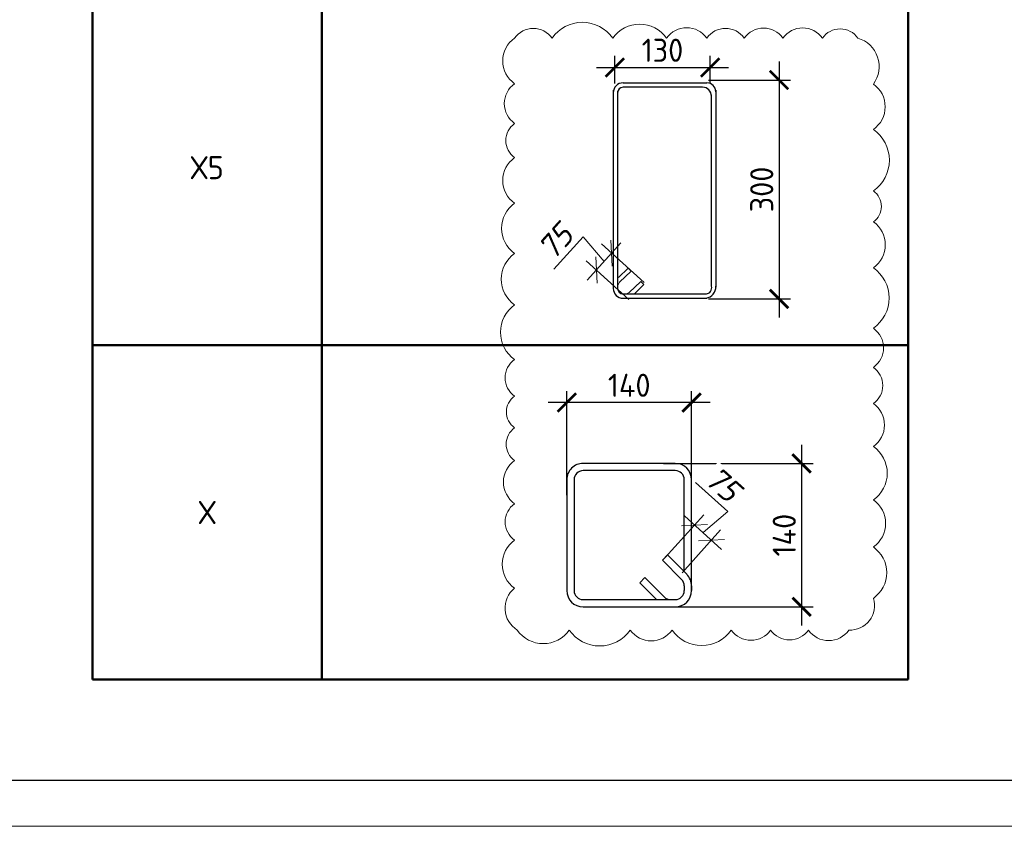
# Model space of a CAD drawing. Header units: millimetres. Extents: x -42044588 to 856694, y -806701 to 941911.
# Tile 205 of 256: x -50508 to -39845, y -300229 to -291497. Entities that reach past the tile are written whole.
import ezdxf

# ---------------------------------------------------------------- set-up
doc = ezdxf.new("R2010")
doc.units = ezdxf.units.MM
doc.linetypes.add('ACAD_ISO02W100', pattern=[15, 12, -3])
for name, color, linetype, lineweight in [('907Сл Осевые', 1, 'Continuous', 0), ('RAZMER', 100, 'Continuous', 15), ('Выноски', 20, 'Continuous', 20), ('РАЗМЕРЫ', 1, 'Continuous', 9), ('Текст', 7, 'Continuous', 25), ('ТОНКИЕ', 7, 'Continuous', 9)]:
    doc.layers.add(name, color=color, linetype=linetype, lineweight=lineweight)
doc.layers.add('пунктир', color=4, linetype='ACAD_ISO02W100')
doc.layers.add('ТОЛСТЫЕ_ОСНОВНЫЕ', color=6, linetype='Continuous')
doc.styles.add('GOST 2.304', font='CS_Gost2304.shx')
doc.styles.add('GOST-2.304_Type-B', font='GOST_Common.ttf')
doc.styles.add('ГОСТ', font='GOST_Common.ttf')
doc.styles.add('ГОСТ 2.304', font='GOST_Common.ttf')
doc.styles.add('Украинский', font='isocpeur.ttf', dxfattribs={"oblique": 12})
doc.dimstyles.new('10', dxfattribs={"dimscale": 0, "dimtxt": 250, "dimasz": 200, "dimexe": 150, "dimexo": 0, "dimgap": 60, "dimtad": 1, "dimdec": 0, "dimlfac": 0.1, "dimrnd": 1, "dimzin": 0, "dimdsep": 46, "dimtxsty": 'ГОСТ 2.304', "dimblk": 'OBLIQUE', "dimcen": 0.09, "dimdle": 150, "dimadec": 0, "dimazin": 0, "dimtfac": 1, "dimtdec": 0, "dimtmove": 1, "dimatfit": 2, "dimfxl": 0, "dimtzin": 0, "dimlwd": 0, "dimlwe": 0, "dimarcsym": 0})
doc.dimstyles.new('СПДС', dxfattribs={"dimscale": 100, "dimtxt": 2.5, "dimasz": 2, "dimexe": 1.25, "dimexo": 0, "dimtad": 1, "dimdec": 0, "dimrnd": 5, "dimtxsty": 'GOST-2.304_Type-B', "dimblk": 'ARCHTICK', "dimcen": 2.5, "dimdle": 2, "dimclrd": 1, "dimclre": 1, "dimclrt": 1, "dimadec": 0, "dimazin": 2, "dimtfac": 0.75, "dimtdec": 0, "dimtmove": 1, "dimatfit": 3, "dimfxl": 0, "dimtolj": 1, "dimarcsym": 0})

# ---------------------------------------------------------------- blocks, each defined once
blk = doc.blocks.new('A$Cd09756da')
at = {"layer": 'Текст', "color": 7, "attachment_point": 1, "style": 'ГОСТ'}
for s, width, heights, insert, char_height in [('\\pi594.35517;{\\fTimes New Roman|b0|i0|c204|p18;\\C256;Строительство жилого комплекса со  встроенными помещениями \\P\\pi1441.86779;общественного-делового, коммерческого назначения и \\P\\pi41.3631;поликлиническим учреждением по адресу: г. Чита, ул. 1-я Коллективная}', 11543.07, [0], (-11741, 4333), 250), ('\\pi389.01406;{\\fTimes New Roman|b0|i0|c204|p18;\\C256;«Жилой дом со встроенными помещениями \\P\\pi641.91601;общественно-делового и коммерческого \\P\\pi302.06381;назначения на первом этаже здания», поз. 3.1\\P}', 7000, [1500], (-12014, 2803), 225)]:
    blk.add_mtext_dynamic_manual_height_columns(s, width=width, gutter_width=12.5, heights=heights, dxfattribs=dict(at, insert=insert, char_height=char_height))
blk = doc.blocks.new('*U6686')
at = {"layer": 'ТОЛСТЫЕ_ОСНОВНЫЕ', "color": 6}
blk.add_lwpolyline([(20, 5), (886, 5), (886, 415), (20, 415)], close=True, dxfattribs=at)
at = {"layer": 'ТОНКИЕ'}
blk.add_lwpolyline([(0, 0), (891, 0), (891, 420), (0, 420)], close=True, dxfattribs=at)
blk = doc.blocks.new('_Oblique')
at = {"layer": 'пунктир', "color": 0, "lineweight": -2}
blk.add_line((-0.5, -0.5), (0.5, 0.5), dxfattribs=at)
blk = doc.blocks.new('*D6422')
at = {"layer": 'DEFPOINTS', "color": 0, "transparency": 16777216}
for p in [(-44262, -294207), (-43746, -294343), (-43910, -294525)]:
    blk.add_point(p, dxfattribs=at)
at = {"layer": 'РАЗМЕРЫ', "color": 0, "lineweight": 0, "transparency": 16777216}
for p, q in [((-44407, -293846), (-44724, -294197)), ((-44180, -294116), (-44407, -293846)), ((-43997, -293914), (-44363, -294318)), ((-43746, -294343), (-44209, -293925)), ((-43910, -294525), (-44373, -294107))]:
    blk.add_line(p, q, dxfattribs=at)
at = {"layer": 'РАЗМЕРЫ', "color": 0, "lineweight": 0, "transparency": 16777216, "xscale": 200, "yscale": 200, "zscale": 200}
for p, rotation in [((-44098, -294025), 47.8990282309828), ((-44262, -294207), 227.8990282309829)]:
    blk.add_blockref('_Oblique', p, dxfattribs=dict(at, rotation=rotation))
at = {"layer": 'РАЗМЕРЫ', "color": 0, "transparency": 16777216, "insert": (-44703, -293898), "char_height": 250, "attachment_point": 5, "rotation": 47.899, "style": 'Украинский', "bg_fill": 3, "box_fill_scale": 1.1, "bg_fill_color": 256, "bg_fill_true_color": 13158600, "bg_fill_transparency": 0}
blk.add_mtext('75', dxfattribs=at)
blk = doc.blocks.new('_ArchTick')
at = {"color": 0, "linetype": 'ByBlock', "const_width": 0.15}
blk.add_lwpolyline([(-0.5, -0.5), (0.5, 0.5)], dxfattribs=at)
blk = doc.blocks.new('*D6414')
at = {"layer": '907Сл Осевые', "color": 1, "lineweight": -2, "transparency": 16777216}
for p, q in [((-42285, -291950), (-42285, -294720)), ((-43050, -292150), (-42160, -292150)), ((-43050, -294520), (-42160, -294520))]:
    blk.add_line(p, q, dxfattribs=at)
at = {"layer": 'DEFPOINTS', "color": 0, "transparency": 16777216}
for p in [(-43050, -292150), (-43050, -294520), (-42285, -294520)]:
    blk.add_point(p, dxfattribs=at)
at = {"layer": '907Сл Осевые', "color": 1, "lineweight": -2, "transparency": 16777216, "xscale": 200, "yscale": 200, "zscale": 200}
for p, rotation in [((-42285, -292150), 90), ((-42285, -294520), 270)]:
    blk.add_blockref('_ArchTick', p, dxfattribs=dict(at, rotation=rotation))
at = {"layer": '907Сл Осевые', "color": 1, "lineweight": 0, "transparency": 16777216, "insert": (-42472, -293335), "char_height": 250, "attachment_point": 5, "rotation": 90, "style": 'GOST-2.304_Type-B'}
blk.add_mtext('\\A1;300', dxfattribs=at)
blk = doc.blocks.new('*D6415')
at = {"layer": '907Сл Осевые', "color": 1, "lineweight": -2, "transparency": 16777216}
for p, q in [((-44063, -292188), (-44063, -291890)), ((-43031, -292188), (-43031, -291890)), ((-44263, -292015), (-42831, -292015))]:
    blk.add_line(p, q, dxfattribs=at)
at = {"layer": 'DEFPOINTS', "color": 0, "transparency": 16777216}
for p in [(-43031, -292015), (-44063, -292188), (-43031, -292188)]:
    blk.add_point(p, dxfattribs=at)
at = {"layer": '907Сл Осевые', "color": 1, "lineweight": -2, "transparency": 16777216, "xscale": 200, "yscale": 200, "zscale": 200, "rotation": 180}
blk.add_blockref('_ArchTick', (-44063, -292015), dxfattribs=at)
at = {"layer": '907Сл Осевые', "color": 1, "lineweight": -2, "transparency": 16777216, "xscale": 200, "yscale": 200, "zscale": 200}
blk.add_blockref('_ArchTick', (-43031, -292015), dxfattribs=at)
at = {"layer": '907Сл Осевые', "color": 1, "lineweight": 0, "transparency": 16777216, "insert": (-43547, -291828), "char_height": 250, "attachment_point": 5, "style": 'GOST-2.304_Type-B'}
blk.add_mtext('\\A1;130', dxfattribs=at)
blk = doc.blocks.new('*T6413')
at = {"layer": 'Выноски', "color": 0, "linetype": 'ByBlock', "lineweight": 50, "transparency": 16777216}
for p, q in [((0, 0), (8834, 0)), ((0, 0), (0, -21955)), ((2484, 0), (2484, -21955)), ((8834, 0), (8834, -21955)), ((0, -4726), (8834, -4726)), ((0, -8877), (8834, -8877)), ((0, -14489), (8834, -14489)), ((0, -18336), (8834, -18336)), ((0, -21955), (8834, -21955))]:
    blk.add_line(p, q, dxfattribs=at)
at = {"layer": 'Выноски', "color": 0, "transparency": 16777216, "char_height": 250, "width": 2183.67, "attachment_point": 5, "style": 'GOST-2.304_Type-B'}
for s, insert in [('Х1', (1242, -2363)), ('Х2', (1242, -6802)), ('Х4', (1242, -11683)), ('Х5', (1242, -16413)), ('Х', (1242, -20146))]:
    blk.add_mtext(s, dxfattribs=dict(at, insert=insert))
blk = doc.blocks.new('*U1987')
at = {"color": 0, "linetype": 'ByBlock', "lineweight": -2}
for p, q in [((111.1, 149.6), (10, 149.6)), ((111.1, 141.6), (10, 141.6)), ((30.5, 141.6), (48.9, 123.1)), ((-8, 131.6), (-8, 10)), ((-8, 126.6), (-8, 131.6)), ((0, 126.6), (0, 131.6)), ((43.3, 117.4), (22.1, 138.6)), ((121.1, 10), (121.1, 131.6)), ((129.1, 10), (129.1, 131.6)), ((2.9, 119.5), (24.1, 98.3)), ((48.9, 123.1), (43.3, 117.4)), ((18.5, 92.6), (-2.7, 113.8)), ((0, 111.1), (0, 10)), ((24.1, 98.3), (18.5, 92.6)), ((10, 0), (111.1, 0)), ((10, -8), (111.1, -8))]:
    blk.add_line(p, q, dxfattribs=at)
for centre, radius, start, end in [((10, 131.6), 18, 90, 180), ((10, 131.6), 10, 90, 180), ((15, 131.6), 10, 45, 90), ((111.1, 131.6), 18, 0, 90), ((111.1, 131.6), 10, 0, 90), ((10, 126.6), 18, 180, 225), ((10, 126.6), 10, 180, 225), ((10, 10), 18, 180, 270), ((10, 10), 10, 180, 270), ((111.1, 10), 10, 270, 0), ((111.1, 10), 18, 270, 0)]:
    blk.add_arc(centre, radius, start, end, dxfattribs=at)
at = {"style": 'GOST 2.304', "oblique": 15, "flags": 9}
for tag, p in [('ДИАМЕТР', (-52.8, -63)), ('ПОЗИЦИЯ', (-52.3, -58)), ('КЛАСС', (-53, -68.7)), ('ДЛИНА', (-52.5, -73.8)), ('МАССА', (-52.3, -78.3))]:
    blk.add_attdef(tag, p, '', height=2.5, dxfattribs=at)
blk = doc.blocks.new('*D6416')
at = {"layer": 'DEFPOINTS', "color": 0, "transparency": 16777216}
for p in [(-44583, -295642), (-43232, -296613), (-44583, -296644)]:
    blk.add_point(p, dxfattribs=at)
at = {"layer": 'РАЗМЕРЫ', "color": 1, "lineweight": -2, "transparency": 16777216}
for p, q in [((-44583, -296644), (-44583, -295517)), ((-43232, -296613), (-43232, -295517)), ((-43032, -295642), (-44783, -295642))]:
    blk.add_line(p, q, dxfattribs=at)
at = {"layer": 'РАЗМЕРЫ', "color": 1, "lineweight": -2, "transparency": 16777216, "xscale": 200, "yscale": 200, "zscale": 200, "rotation": 180}
blk.add_blockref('_ArchTick', (-44583, -295642), dxfattribs=at)
at = {"layer": 'РАЗМЕРЫ', "color": 1, "lineweight": -2, "transparency": 16777216, "xscale": 200, "yscale": 200, "zscale": 200}
blk.add_blockref('_ArchTick', (-43232, -295642), dxfattribs=at)
at = {"layer": 'РАЗМЕРЫ', "color": 1, "lineweight": 0, "transparency": 16777216, "insert": (-43907, -295455), "char_height": 250, "attachment_point": 5, "style": 'GOST-2.304_Type-B'}
blk.add_mtext('\\A1;140', dxfattribs=at)
blk = doc.blocks.new('*D6417')
at = {"layer": 'DEFPOINTS', "color": 0, "transparency": 16777216}
for p in [(-43536, -296300), (-43560, -297854), (-42040, -297854)]:
    blk.add_point(p, dxfattribs=at)
at = {"layer": 'РАЗМЕРЫ', "color": 1, "lineweight": -2, "transparency": 16777216}
for p, q in [((-42040, -296100), (-42040, -298054)), ((-43536, -296300), (-41915, -296300)), ((-43560, -297854), (-41915, -297854))]:
    blk.add_line(p, q, dxfattribs=at)
at = {"layer": 'РАЗМЕРЫ', "color": 1, "lineweight": -2, "transparency": 16777216, "xscale": 200, "yscale": 200, "zscale": 200}
for p, rotation in [((-42040, -296300), 90), ((-42040, -297854), 270)]:
    blk.add_blockref('_ArchTick', p, dxfattribs=dict(at, rotation=rotation))
at = {"layer": 'РАЗМЕРЫ', "color": 1, "lineweight": 0, "transparency": 16777216, "insert": (-42228, -297077), "char_height": 250, "attachment_point": 5, "rotation": 90, "style": 'GOST-2.304_Type-B'}
blk.add_mtext('\\A1;140', dxfattribs=at)
blk = doc.blocks.new('*D6799')
at = {"layer": 'DEFPOINTS', "color": 0, "transparency": 16777216}
for p in [(-43199, -296968), (-43517, -297320), (-43335, -297484)]:
    blk.add_point(p, dxfattribs=at)
at = {"layer": 'РАЗМЕРЫ', "color": 0, "lineweight": 0, "transparency": 16777216}
for p, q in [((-42838, -296823), (-43189, -296506)), ((-43108, -297050), (-42838, -296823)), ((-43517, -297320), (-43099, -296857)), ((-42906, -297233), (-43310, -296867)), ((-43335, -297484), (-42917, -297021))]:
    blk.add_line(p, q, dxfattribs=at)
at = {"layer": 'РАЗМЕРЫ', "color": 0, "lineweight": 0, "transparency": 16777216, "xscale": 200, "yscale": 200, "zscale": 200}
for p, rotation in [((-43199, -296968), 137.8990282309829), ((-43017, -297132), 317.8990282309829)]:
    blk.add_blockref('_Oblique', p, dxfattribs=dict(at, rotation=rotation))
at = {"layer": 'РАЗМЕРЫ', "color": 0, "transparency": 16777216, "insert": (-42890, -296527), "char_height": 250, "attachment_point": 5, "rotation": 317.899, "style": 'Украинский', "bg_fill": 3, "box_fill_scale": 1.1, "bg_fill_color": 256, "bg_fill_true_color": 13158600, "bg_fill_transparency": 0}
blk.add_mtext('75', dxfattribs=at)

msp = doc.modelspace()

# ---------------------------------------------------------------- linework, layer by layer
at = {"layer": 'RAZMER', "lineweight": 30}
for p, q in [((-43973.147, -292180.969), (-43065.359, -292180.969)), ((-43112.222, -292228.489), (-43973.147, -292228.489)), ((-42969.359, -292260.511), (-42968.702, -294392.935)), ((-43016.222, -294382.158), (-43016.222, -292309.587))]:
    msp.add_line(p, q, dxfattribs=at)
for points in [[(-44080.036, -292259.999), (-44080.036, -294405.878)], [(-44032.516, -292269.191), (-44032.516, -294405.878)], [(-43973.116, -294465.278), (-43069.793, -294464.746)], [(-43973.116, -294512.798), (-43066.939, -294511.378)]]:
    msp.add_lwpolyline(points, dxfattribs=at)
at = {"layer": 'RAZMER'}
for points in [[(-44024.726, -294287.257), (-43917.17, -294185.364), (-43884.489, -294219.861), (-44010.903, -294339.735), (-44025.988, -294368.56)], [(-43854.551, -294466.889), (-43746.995, -294364.997), (-43779.677, -294330.499), (-43906.369, -294450.391), (-43936.264, -294464.68)]]:
    msp.add_lwpolyline(points, dxfattribs=at)
at = {"layer": 'RAZMER', "lineweight": 30}
for centre, radius, start, end in [((-43973.116, -292287.889), 106.92, 90, 180), ((-43973.116, -292287.889), 59.4, 90, 180), ((-43112.222, -292324.489), 96, 0, 90), ((-43065.359, -292276.969), 96, 0, 90), ((-43077.959, -294400.73), 64.595, 272.1782659, 16.7463785), ((-43098.2, -294385.441), 129.659, 280.8929377, 1.4687081), ((-43973.116, -294405.878), 106.92, 180, 270), ((-43973.116, -294405.878), 59.4, 180, 270)]:
    msp.add_arc(centre, radius, start, end, dxfattribs=at)

# ---------------------------------------------------------------- block references
at = {"xscale": 100, "yscale": 100, "zscale": 100}
msp.add_blockref('*U6686', (-109039.712, -300229.291), dxfattribs=at)
at = {"lineweight": 50, "ltscale": 100}
msp.add_blockref('A$Cd09756da', (-115050.914, -299315.859), dxfattribs=at)
at = {"lineweight": 30, "xscale": 9.8604, "yscale": 9.8604, "zscale": 9.8604, "rotation": 180}
msp.add_blockref('*U1987', (-43310.58, -296379.064), dxfattribs=at)

# ---------------------------------------------------------------- texts
at = {"layer": 'Текст', "color": 7, "insert": (-127050.914, -297815.859), "char_height": 250, "attachment_point": 1, "style": 'ГОСТ'}
msp.add_mtext_dynamic_manual_height_columns('\\pi3500;\\P\\pi947.53788;Плита на отм. +27,900 (опалубка)', width=7000, gutter_width=12.5, heights=[1500], dxfattribs=at)

# ---------------------------------------------------------------- dimensions: what is measured, and where the dimension line sits
at = {"layer": '907Сл Осевые', "lineweight": 0}
dim = msp.add_linear_dim(base=(-43030.509, -292015.049), p1=(-44063.285, -292187.905), p2=(-43030.509, -292187.905), text='130', dimstyle='СПДС', dxfattribs=at)
dim.commit()
dim.dimension.update_dxf_attribs({"geometry": '*D6415', "text_midpoint": (-43546.897, -291827.549)})
dim = msp.add_linear_dim(base=(-42284.617, -294520.248), p1=(-43049.636, -292149.672), p2=(-43049.636, -294520.248), angle=90, text='300', dimstyle='СПДС', dxfattribs=at)
dim.commit()
dim.dimension.update_dxf_attribs({"geometry": '*D6414', "text_midpoint": (-42472.117, -293334.96)})
at = {"layer": 'РАЗМЕРЫ', "lineweight": 0}
dim = msp.add_linear_dim(base=(-44583.231, -295642.296), p1=(-43231.697, -296612.707), p2=(-44583.231, -296644.201), text='140', dimstyle='СПДС', override={"dimrnd": 5}, dxfattribs=at)
dim.commit()
dim.dimension.update_dxf_attribs({"geometry": '*D6416', "text_midpoint": (-43907.464, -295454.796)})
dim = msp.add_linear_dim(base=(-42040.192, -297853.948), p1=(-43535.843, -296300.181), p2=(-43559.853, -297853.948), angle=90, text='140', dimstyle='СПДС', override={"dimrnd": 5}, dxfattribs=at)
dim.commit()
dim.dimension.update_dxf_attribs({"geometry": '*D6417', "text_midpoint": (-42227.692, -297077.064)})

# ---------------------------------------------------------------- next in the draw order: dimensions: what is measured, and where the dimension line sits
at = {"layer": 'РАЗМЕРЫ'}
dim = msp.add_linear_dim(base=(-44262.049, -294207.146), p1=(-43746.152, -294343.146), p2=(-43910.39, -294524.906), angle=227.8990282, text='75', dimstyle='10', override={"dimscale": 1, "dimtxsty": 'Украинский', "dimtfill": 1}, dxfattribs=at)
dim.commit()
dim.dimension.update_dxf_attribs({"geometry": '*D6422', "text_midpoint": (-44447.261, -293890.821), "dimtype": 161})

# ---------------------------------------------------------------- next in the draw order: block references
msp.add_blockref('*T6413', (-49718.833, -276685.987))

# ---------------------------------------------------------------- next in the draw order: texts
at = {"layer": 'Выноски', "color": 240, "true_color": 0xed1f24, "insert": (-133538.641, -292687.691), "char_height": 250, "width": 18219.65973, "attachment_point": 1, "style": 'ГОСТ'}
msp.add_mtext('\\pi-500,l500;В выделенной области представлена замененная ( актуальная) версия. Содержание изменения см. в листе разрешения на внесение изменений{\\H1.025x; }', dxfattribs=at)

# ---------------------------------------------------------------- next in the draw order: dimensions: what is measured, and where the dimension line sits
at = {"layer": 'РАЗМЕРЫ'}
dim = msp.add_linear_dim(base=(-43199.096, -296968.039), p1=(-43335.096, -297483.936), p2=(-43516.855, -297319.698), angle=137.8990282, text='75', dimstyle='10', override={"dimscale": 1, "dimtxsty": 'Украинский', "dimtfill": 1}, dxfattribs=at)
dim.commit()
dim.dimension.update_dxf_attribs({"geometry": '*D6799', "text_midpoint": (-42882.771, -296782.827), "dimtype": 161})

# ---------------------------------------------------------------- next in the draw order: linework, layer by layer
at = {"layer": '907Сл Осевые', "color": 240, "true_color": 0xed1f24}
msp.add_lwpolyline([(-45147.747, -291696.752, 0.52056705), (-45147.747, -292190.104, 0.52056705), (-45147.747, -292620.547, 0.52056705), (-45147.747, -292990.594, 0.52056705), (-45147.747, -293484.363, 0.52056705), (-45147.747, -294027.278, 0.52056705), (-45147.747, -294584.83, 0.52056705), (-45147.747, -295176.482, 0.52056705), (-45147.747, -295572.287, 0.52056705), (-45147.747, -295914.939, 0.52056705), (-45147.747, -296269.889, 0.52056705), (-45147.747, -296736.863, 0.52056705), (-45147.747, -297131.793, 0.52056705), (-45147.747, -297651.829, 0.52056705), (-45119.418, -298104.95, 0.52056705), (-44556.657, -298104.95, 0.52056705), (-43895.067, -298104.95, 0.52056705), (-43443.118, -298104.95, 0.52056705), (-42801.293, -298104.95, 0.52056705), (-42376.303, -298104.95, 0.52056705), (-41966.154, -298104.95, 0.52056705), (-41528.071, -298104.95, 0.52056705), (-41263.243, -297761.452, 0.52056705), (-41263.243, -297205.415, 0.52056705), (-41263.243, -296696.051, 0.52056705), (-41263.243, -296117.908, 0.52056705), (-41263.243, -295653.651, 0.52056705), (-41263.243, -295261.305, 0.52056705), (-41263.243, -294837.209, 0.52056705), (-41263.243, -294182.445, 0.52056705), (-41263.243, -293685.858, 0.52056705), (-41263.243, -293350.887, 0.52056705), (-41263.243, -292685.329, 0.52056705), (-41263.243, -292194.103, 0.52056705), (-41430.575, -291696.752, 0.52056705), (-41815.414, -291696.752, 0.52056705), (-42242.52, -291696.752, 0.52056705), (-42661.58, -291696.752, 0.52056705), (-43067.313, -291696.752, 0.52056705), (-43502.243, -291696.752, 0.52056705), (-44084.923, -291696.752, 0.52056705), (-44742.769, -291696.752, 0.52056705)], format="xyb", close=True, dxfattribs=at)

doc.saveas('drawing.dxf')
